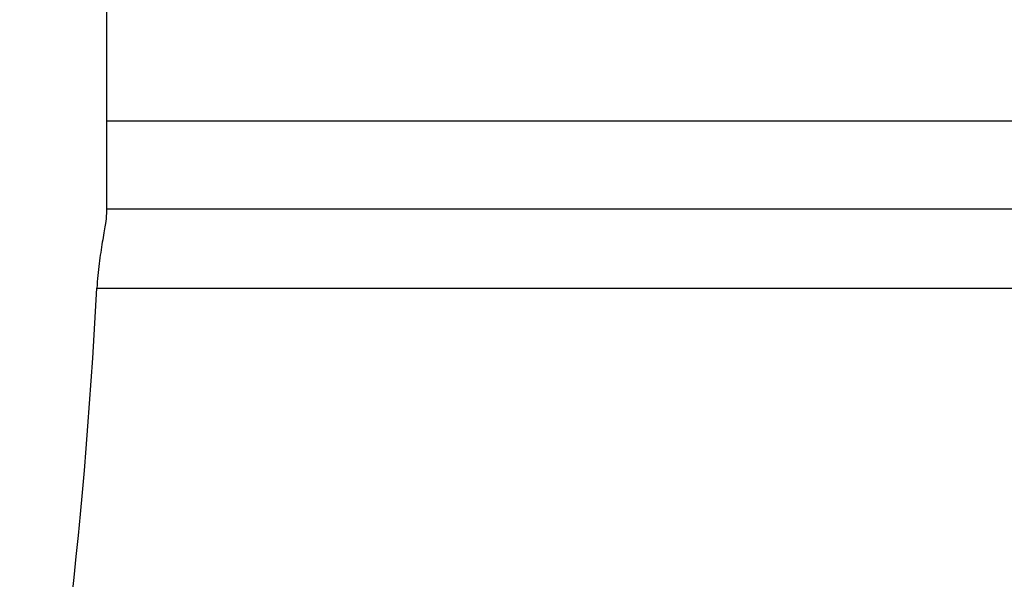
# Model space of a CAD drawing. Header units: millimetres. Extents: x -12 to 868, y 237 to 539.
# Tile 33 of 54: x 659 to 710, y 314 to 343. Entities that reach past the tile are written whole.
import ezdxf

# ---------------------------------------------------------------- set-up
doc = ezdxf.new("R2010")
doc.units = ezdxf.units.MM
doc.header["$LTSCALE"] = 0.15
doc.layers.add('OUT', color=3, linetype='CONTINUOUS')

msp = doc.modelspace()

# ---------------------------------------------------------------- linework, layer by layer
at = {"layer": 'OUT', "color": 0}
for p, q in [((663.289, 345.961), (663.289, 338.025)), ((663.289, 338.025), (750.289, 338.025)), ((663.289, 338.025), (663.289, 333.461)), ((663.289, 333.461), (750.289, 333.461)), ((663.289, 333.461), (663.289, 333.202)), ((662.794, 329.329), (750.784, 329.329))]:
    msp.add_line(p, q, dxfattribs=at)
msp.add_ellipse((651.789, 348.256), major_axis=(0, 65.22), ratio=0.176327, start_param=3.794763, end_param=4.417953, dxfattribs=at)
msp.add_open_spline([(663.289, 333.202), (663.289, 333.058), (663.265, 332.86), (663.206, 332.486), (663.183, 332.347), (663.132, 332.05), (663.104, 331.892), (663.02, 331.387), (662.96, 331.006), (662.884, 330.404), (662.861, 330.197), (662.822, 329.77), (662.806, 329.55), (662.794, 329.329)], degree=3, knots=[0, 0, 0, 0, 0.25, 0.25, 0.375, 0.375, 0.5, 0.5, 0.75, 0.75, 0.875, 0.875, 1, 1, 1, 1], dxfattribs=at)

doc.saveas('drawing.dxf')
